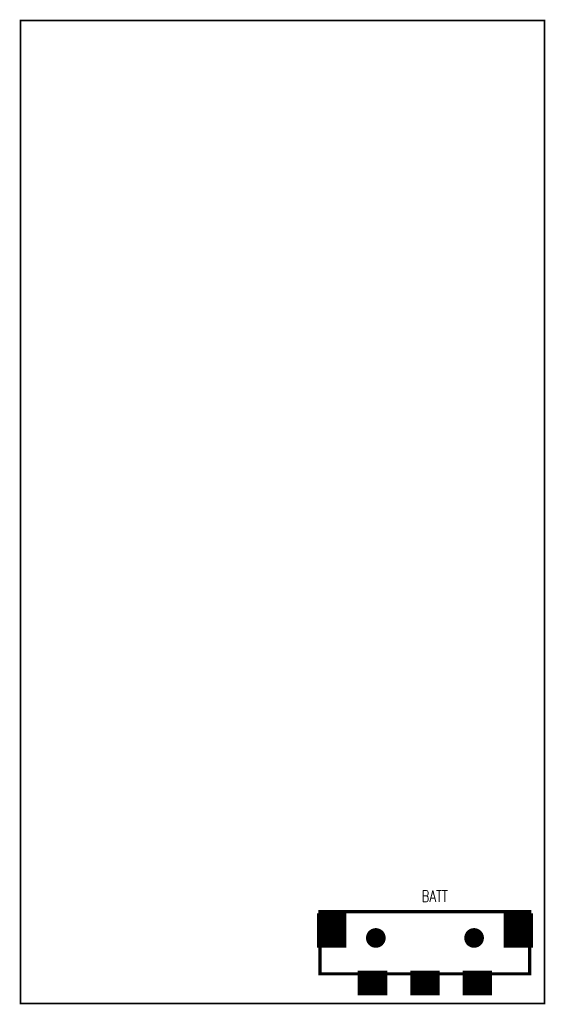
# Model space of a CAD drawing. Extents: x 42.5 to 74.6, y -0.1 to 60.1.
import ezdxf

# ---------------------------------------------------------------- set-up
doc = ezdxf.new("R2010")
doc.units = 0
doc.header["$MEASUREMENT"] = 0
doc.layers.get('0').update_dxf_attribs({"linetype": 'CONTINUOUS'})
for name, color, linetype in [('BOARD_OUTLINE_00', 254, 'CONTINUOUS'), ('DRIL_PLTE_THRU_02', 2, 'CONTINUOUS'), ('DRIL_SYMBOL', 254, 'CONTINUOUS'), ('PADS_BOT', 34, 'CONTINUOUS'), ('PADS_INNER', 34, 'CONTINUOUS'), ('PART_BOT_2DLINE_00', 255, 'CONTINUOUS'), ('PART_NAME_02', 254, 'CONTINUOUS')]:
    doc.layers.add(name, color=color, linetype=linetype)
doc.styles.add('W0$1', font='simplex', dxfattribs={"width": 0.75})

# ---------------------------------------------------------------- blocks, each defined once
blk = doc.blocks.new('SMOOTH_0$1')
at = {"const_width": 0.05}
blk.add_lwpolyline([(-0.025, 0, 1), (0.025, 0, 1)], format="xyb", close=True, dxfattribs=at)
blk = doc.blocks.new('BOARD_1')
at = {"layer": 'BOARD_OUTLINE_00', "const_width": 0.1}
blk.add_lwpolyline([(0, -1), (32, -1), (32, 59), (0, 59)], close=True, dxfattribs=at)
at = {"layer": 'BOARD_OUTLINE_00'}
for p in [(0, 59), (32, 59), (0, -1), (32, -1)]:
    blk.add_blockref('SMOOTH_0$1', p, dxfattribs=at)
blk = doc.blocks.new('SMOOTH_0$2')
at = {"const_width": 0.1}
blk.add_lwpolyline([(-0.05, 0, 1), (0.05, 0, 1)], format="xyb", close=True, dxfattribs=at)
blk = doc.blocks.new('PART_BODY_BOT_30')
at = {"layer": 'PART_BOT_2DLINE_00', "const_width": 0.2}
blk.add_lwpolyline([(-6.41, 1.6), (6.39, 1.6), (6.39, -2.19), (-6.41, -2.19)], close=True, dxfattribs=at)
at = {"layer": 'PART_BOT_2DLINE_00'}
for p in [(-6.41, 1.6), (6.39, 1.6), (-6.41, -2.19), (6.39, -2.19)]:
    blk.add_blockref('SMOOTH_0$2', p, dxfattribs=at)
blk = doc.blocks.new('DRIL_HOLE_0')
blk.add_lwpolyline([(0, 0, 1), (0, 0, 1)], format="xyb", close=True)
blk = doc.blocks.new('PAD_0')
blk.add_lwpolyline([(0, 0), (0, 0)])
blk = doc.blocks.new('PAD_1')
at = {"const_width": 1.5}
blk.add_lwpolyline([(-0.9, 0), (0.9, 0)], dxfattribs=at)
blk = doc.blocks.new('STK_BOT_32')
at = {"layer": 'DRIL_PLTE_THRU_02'}
blk.add_blockref('DRIL_HOLE_0', (0, 0), dxfattribs=at)
at = {"layer": 'PADS_BOT'}
blk.add_blockref('PAD_1', (0, 0), dxfattribs=at)
at = {"layer": 'PADS_INNER'}
blk.add_blockref('PAD_0', (0, 0), dxfattribs=at)
blk = doc.blocks.new('PAD_2')
at = {"const_width": 1.8}
blk.add_lwpolyline([(-1.05, 0), (1.05, 0)], dxfattribs=at)
blk = doc.blocks.new('STK_BOT_33')
at = {"layer": 'DRIL_PLTE_THRU_02'}
blk.add_blockref('DRIL_HOLE_0', (0, 0), dxfattribs=at)
at = {"layer": 'PADS_BOT', "rotation": 90}
blk.add_blockref('PAD_2', (0, 0), dxfattribs=at)
at = {"layer": 'PADS_INNER'}
blk.add_blockref('PAD_0', (0, 0), dxfattribs=at)
blk = doc.blocks.new('DRIL_SYMBOL_1$2')
at = {"layer": 'DRIL_SYMBOL', "const_width": 0.0508}
for points in [[(-0.254, 0), (0.254, 0)], [(0, -0.254), (0, 0.254)]]:
    blk.add_lwpolyline(points, dxfattribs=at)
blk = doc.blocks.new('DRIL_HOLE_1$2')
at = {"const_width": 0.6}
blk.add_lwpolyline([(-0.3, 0, 1), (0.3, 0, 1)], format="xyb", close=True, dxfattribs=at)
blk.add_blockref('DRIL_SYMBOL_1$2', (0, 0))
blk = doc.blocks.new('PAD_3')
at = {"const_width": 0.6}
blk.add_lwpolyline([(0, -0.3, 1), (0, 0.3, 1)], format="xyb", close=True, dxfattribs=at)
blk = doc.blocks.new('STK_BOT_34')
at = {"layer": 'DRIL_PLTE_THRU_02'}
blk.add_blockref('DRIL_HOLE_1$2', (0, 0), dxfattribs=at)
at = {"layer": 'PADS_BOT'}
blk.add_blockref('PAD_3', (0, 0), dxfattribs=at)
at = {"layer": 'PADS_INNER'}
blk.add_blockref('PAD_3', (0, 0), dxfattribs=at)
blk = doc.blocks.new('SYM_BOT_28')
for name, p in [('STK_BOT_33', (-5.7, 0.45)), ('STK_BOT_33', (5.7, 0.45)), ('PART_BODY_BOT_30', (0, 0)), ('STK_BOT_34', (-3, 0)), ('STK_BOT_34', (3, 0)), ('STK_BOT_32', (-3.2, -2.75)), ('STK_BOT_32', (0, -2.75)), ('STK_BOT_32', (3.2, -2.75))]:
    blk.add_blockref(name, p)
blk = doc.blocks.new('PART_BOT_86')
blk.add_blockref('SYM_BOT_28', (0, 0))
at = {"layer": 'PART_NAME_02', "style": 'W0$1', "width": 0.75}
blk.add_text('BATT', height=0.7, dxfattribs=at).set_placement((-0.2, 2.2))

msp = doc.modelspace()

# ---------------------------------------------------------------- block references
at = {"xscale": -1}
msp.add_blockref('BOARD_1', (74.541, 1), dxfattribs=at)
msp.add_blockref('PART_BOT_86', (67.241, 4))

doc.saveas('drawing.dxf')
